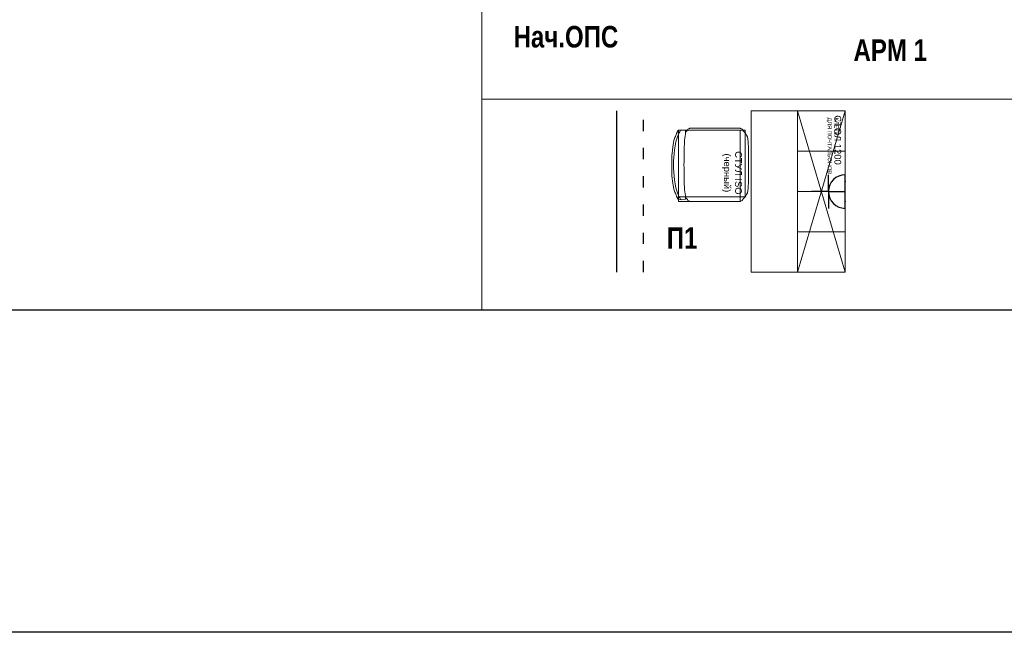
# Model space of a CAD drawing. Header units: millimetres. Extents: x -714384 to 30604203, y -92609 to 65084.
# Tile 13 of 256: x -77943 to -70619, y -57790 to -53234. Entities that reach past the tile are written whole.
import ezdxf

# ---------------------------------------------------------------- set-up
doc = ezdxf.new("R2010")
doc.units = ezdxf.units.MM
doc.linetypes.add('ACAD_ISO03W100', pattern=[30, 12, -18])
doc.layers.get('0').update_dxf_attribs({"lineweight": 0})
doc.layers.get('Defpoints').update_dxf_attribs({"color": 30})
doc.layers.add('06_АР_Мебель', color=4, linetype='Continuous', lineweight=9)
doc.layers.add('17_АР_Текст', color=235, linetype='Continuous', lineweight=0)
doc.layers.add('1. ПОДЛОЖКА', color=7, linetype='Continuous', lineweight=0, true_color=0x9b9292)
doc.layers.add('ЭОМ', color=7, linetype='Continuous')
doc.styles.add('_ТЕКСТОВЫЙ', font='arial.ttf', dxfattribs={"width": 0.8})
doc.styles.add('HVAC_AEP', font='arial.ttf')
doc.styles.get("Standard").update_dxf_attribs({"font": 'arial.ttf'})

# ---------------------------------------------------------------- blocks, each defined once
blk = doc.blocks.new('*T195')
at = {"color": 0, "linetype": 'ByBlock', "lineweight": -2, "transparency": 16777216}
for p, q in [((0, 0), (8500, 0)), ((0, 0), (0, -27939.3)), ((8500, 0), (8500, -27939.3)), ((0, -469.7), (8500, -469.7)), ((4500, -469.7), (4500, -27939.3)), ((0, -4969.7), (8500, -4969.7)), ((0, -9469.7), (8500, -9469.7)), ((0, -13269.7), (8500, -13269.7)), ((0, -16669.7), (8500, -16669.7)), ((0, -20469.7), (8500, -20469.7)), ((0, -24269.7), (8500, -24269.7)), ((0, -26370.4), (8500, -26370.4)), ((0, -27939.3), (8500, -27939.3))]:
    blk.add_line(p, q, dxfattribs=at)
at = {"color": 0, "lineweight": 15, "transparency": 16777216, "style": 'HVAC_AEP'}
for s, insert, char_height, width, attachment_point in [('{\\H0.83333x;\\C256;Готовые блоки (Барьеры, АРМ, Почтальоны)}', (4250, -234.8), 300, 8497, 5), ('{\\fCalibri|b0|i0|c204|p34;\\C256;Группа блоков 1200\\P\\PПо невозможности разместить стандартный барьер для приёма посылок, применить откидную столешницу для МГН}', (4550, -2719.7), 250, 3900, 4), ('{\\fCalibri|b0|i0|c204|p34;\\C256;Группа блоков 1400\\P\\PПо невозможности разместить стандартный барьер для приёма посылок, применить откидную столешницу для МГН}', (4550, -7219.7), 250, 3900, 4), ('{\\fCalibri|b0|i0|c204|p34;\\C256;Группа блоков \\P\\PПочта банк 1400}', (4550, -11369.7), 250, 3900, 4), ('{\\fCalibri|b0|i0|c204|p34;\\C256;Группа блоков \\P\\PПочта банк 1200}', (4550, -14969.7), 250, 3900, 4), ('{\\C256;ГРУППА МЕБЕЛИ ЦСУ (ЦЕНТР СОЦИАЛЬНЫХ УСЛУГ)\\P\\PЕсли не помещается в кабинете можно установить в клиентском зале }', (4550, -18569.7), 250, 3900, 4), ('{\\C256;ГРУППА МЕБЕЛИ ЦСУ (ЦЕНТР СОЦИАЛЬНЫХ УСЛУГ)\\P\\P\\fCalibri|b0|i0|c204|p34;Если нет места на стол 1400 ставим выноску на стол МГН 1200}', (4550, -22369.7), 250, 3900, 4), ('Группа блоков АРМ\\P^JНАЧ.ОПС^JСортировщик', (4550, -25320), 250, 3900, 4), ('{\\fCalibri|b0|i0|c204|p34;\\C256;Группа блоков \\P\\PПочтальоны}', (4550, -27154.9), 250, 3900, 4)]:
    blk.add_mtext(s, dxfattribs=dict(at, insert=insert, char_height=char_height, width=width, attachment_point=attachment_point))
blk = doc.blocks.new('Стул')
at = {"layer": '06_АР_Мебель'}
for p, q in [((-272.5, 457.5), (-272.5, 187.5)), ((272.5, 457.5), (272.5, 187.5)), ((-260.4, 74.5), (-255.7, 101.9)), ((-258.2, 50.5), (-260.4, 74.5)), ((260.4, 74.5), (255.7, 101.9)), ((258.2, 50.5), (260.4, 74.5))]:
    blk.add_line(p, q, dxfattribs=at)
for points, knots in [([(-272.5, 457.5), (-272.4, 472.1), (-272.3, 489), (-272.4, 507.5), (-270, 520.3), (-248.9, 535.6), (-217.5, 565.6), (-133.5, 573.3), (-44.5, 572.4), (0, 571.9)], [8.626658, 8.626658, 8.626658, 8.626658, 52.521027, 59.234811, 64.047752, 90.891923, 131.116467, 194.375748, 330.080561, 330.080561, 330.080561, 330.080561]), ([(272.5, 457.5), (272.4, 472.1), (272.3, 489), (272.4, 507.5), (270, 520.3), (248.9, 535.6), (217.5, 565.6), (133.5, 573.3), (44.5, 572.4), (0, 571.9)], [8.626658, 8.626658, 8.626658, 8.626658, 52.521027, 59.234811, 64.047752, 90.891923, 131.116467, 194.375748, 330.080561, 330.080561, 330.080561, 330.080561]), ([(-272.5, 187.5), (-272.4, 172.9), (-272.3, 156), (-272.4, 137.5), (-270, 124.8), (-256.8, 115.2), (-246.3, 106.2), (-242.9, 103.4)], [8.626658, 8.626658, 8.626658, 8.626658, 52.521027, 59.234811, 64.047752, 90.891923, 104.088874, 104.088874, 104.088874, 104.088874]), ([(272.5, 187.5), (272.4, 172.9), (272.3, 156), (272.4, 137.5), (270, 124.8), (256.8, 115.2), (246.3, 106.2), (242.9, 103.4)], [8.626658, 8.626658, 8.626658, 8.626658, 52.521027, 59.234811, 64.047752, 90.891923, 104.088874, 104.088874, 104.088874, 104.088874]), ([(-260.4, 74.5), (-253.9, 62.9), (-172.6, 20.5), (-68.1, 14.1), (-0.3, 14.7), (-0.3, 14.7), (-0.3, 14.7), (-0.3, 14.7), (-0.2, 14.7), (-0.1, 14.7), (0, 14.7)], [260.49779, 260.49779, 260.49779, 260.49779, 300.495976, 508.274753, 508.274753, 508.274753, 508.27557, 508.27557, 508.27557, 508.603601, 508.603601, 508.603601, 508.603601]), ([(-0.3, 91.4), (-31.7, 92), (-98.1, 93.3), (-182.2, 94.1), (-246.1, 105.1), (-255.7, 101.9)], [0, 0, 0, 0, 90.957455, 191.98862, 225.938775, 225.938775, 225.938775, 225.938775]), ([(260.4, 74.5), (253.9, 62.9), (172.6, 20.5), (68.1, 14.1), (0.3, 14.7), (0.3, 14.7), (0.3, 14.7), (0.3, 14.7), (0.2, 14.7), (0.1, 14.7), (0, 14.7)], [260.49779, 260.49779, 260.49779, 260.49779, 300.495976, 508.274753, 508.274753, 508.274753, 508.27557, 508.27557, 508.27557, 508.603601, 508.603601, 508.603601, 508.603601]), ([(0.3, 91.4), (31.7, 92), (121.8, 93.3), (182.2, 94.1), (246.1, 105.1), (255.7, 101.9)], [0, 0, 0, 0, 90.957455, 191.98862, 225.938775, 225.938775, 225.938775, 225.938775]), ([(-258.2, 50.5), (-257.5, 50), (-256.8, 49.5), (-253.8, 47.4), (-251.5, 45.9), (-246.9, 43.2), (-244.6, 42), (-240.4, 39.9), (-238.5, 39), (-235.7, 37.7), (-234.7, 37.2), (-231.1, 35.6), (-228.6, 34.5), (-220.9, 31.2), (-215.8, 29.2), (-200.4, 23.5), (-190.2, 20.1), (-160.2, 11.7), (-140.4, 7.8), (-77.4, 2.5), (-57.9, 1.1), (-25.6, 0), (-12.9, -0.1), (-0.2, 0), (-0.2, 0), (-0.2, 0), (-0.2, 0), (-0.1, 0), (-0.1, 0), (0, 0)], [277.161154, 277.161154, 277.161154, 277.161154, 279.234061, 279.234061, 285.775653, 285.775653, 292.317245, 292.317245, 297.582633, 297.582633, 300.513609, 300.513609, 308.017478, 308.017478, 323.025215, 323.025215, 353.040689, 353.040689, 411.428043, 411.428043, 469.815397, 469.815397, 508.274753, 508.274753, 508.274753, 508.275601, 508.275601, 508.275601, 508.478317, 508.478317, 508.478317, 508.478317]), ([(258.2, 50.5), (257.5, 50), (256.8, 49.5), (253.8, 47.4), (251.5, 45.9), (246.9, 43.2), (244.6, 42), (240.4, 39.9), (238.5, 39), (235.7, 37.7), (234.7, 37.2), (231.1, 35.6), (228.6, 34.5), (220.9, 31.2), (215.8, 29.2), (200.4, 23.5), (190.2, 20.1), (160.2, 11.7), (140.4, 7.8), (101.1, 2.5), (57.9, 1.1), (25.6, 0), (12.9, -0.1), (0.2, 0), (0.2, 0), (0.2, 0), (0.2, 0), (0.1, 0), (0.1, 0), (0, 0)], [277.161154, 277.161154, 277.161154, 277.161154, 279.234061, 279.234061, 285.775653, 285.775653, 292.317245, 292.317245, 297.582633, 297.582633, 300.513609, 300.513609, 308.017478, 308.017478, 323.025215, 323.025215, 353.040689, 353.040689, 411.428043, 411.428043, 469.815397, 469.815397, 508.274753, 508.274753, 508.274753, 508.275601, 508.275601, 508.275601, 508.478317, 508.478317, 508.478317, 508.478317])]:
    blk.add_open_spline(points, degree=3, knots=knots, dxfattribs=at)
at = {"layer": '1. ПОДЛОЖКА'}
blk.add_lwpolyline([(237.8, 545.9), (-258.2, 545.9), (-258.2, 50.5), (237.8, 50.5)], close=True, dxfattribs=at)
at = {"flags": 1}
for tag, p in [('КОД_ОБОРУДОВАНИЯ', (13.3, 666.9)), ('ДОП_ИНФОРМАЦИЯ', (13.3, 614.7)), ('ДОГОВОР', (260.5, 569.2))]:
    blk.add_attdef(tag, p, '', height=25, dxfattribs=at)
at = {"layer": '06_АР_Мебель', "insert": (59.8, 447.9), "char_height": 50, "attachment_point": 5}
blk.add_mtext_dynamic_manual_height_columns('{\\C7;СТУЛ ISO\\P(черный)}', width=541.824, gutter_width=12.5, heights=[0], dxfattribs=at)
blk = doc.blocks.new('Стол 1200')
at = {"layer": '06_АР_Мебель'}
for p, q in [((0, -700), (0, 0)), ((0, 0), (1200, 0)), ((1200, 0), (1200, -700)), ((1200, -700), (0, -700))]:
    blk.add_line(p, q, dxfattribs=at)
at = {"flags": 1}
for tag, p in [('КОД_ОБОРУДОВАНИЯ', (28.5, 151)), ('ДОП_ИНФОРМАЦИЯ', (28.5, 98.8)), ('ДОГОВОР', (26.2, 44.6))]:
    blk.add_attdef(tag, p, '', height=25, dxfattribs=at)
at = {"layer": '06_АР_Мебель', "insert": (32.9, -30.3), "char_height": 50, "attachment_point": 1}
blk.add_mtext_dynamic_manual_height_columns('{\\C7;СТОЛ 1200}', width=500, gutter_width=12.5, heights=[0], dxfattribs=at)
blk = doc.blocks.new('Клеть для почтальонов')
at = {"layer": '06_АР_Мебель', "linetype": 'Continuous'}
for p, q in [((0, -354), (0, 0)), ((0, 0), (1200, 0)), ((1200, 0), (0, -354)), ((0, 0), (1200, -354)), ((0, 0), (0, -50)), ((300, 0), (300, -180.5)), ((600, 0), (600, -354)), ((900, 0), (900, -354)), ((1200, -354), (1200, 0)), ((300, -180.5), (300, -354)), ((0, -354), (1200, -354))]:
    blk.add_line(p, q, dxfattribs=at)
at = {"flags": 1}
for tag, p in [('КОД_ОБОРУДОВАНИЯ', (1.8, 155.4)), ('ДОГОВОР', (-1.9, 48.7)), ('ДОП_ИНФОРМАЦИЯ', (1.8, 103.3))]:
    blk.add_attdef(tag, p, '', height=25, dxfattribs=at)
at = {"layer": '06_АР_Мебель', "linetype": 'Continuous', "insert": (50, -50), "char_height": 30, "attachment_point": 1}
blk.add_mtext_dynamic_manual_height_columns('{\\C7;КЛЕТЬ \\PДЛЯ ПОЧТАЛЬОНОВ}', width=477.042, gutter_width=12.5, heights=[0], dxfattribs=at)
blk = doc.blocks.new('A$C21545FF3')
at = {"layer": 'ЭОМ', "color": 0, "linetype": 'Continuous', "lineweight": 30}
for p, q in [((-125, 125), (-125, 250)), ((-125, 125), (-250, 125)), ((-125, 125), (0, 125)), ((-125, 125), (-125, 0)), ((-250, 0), (0, 0))]:
    blk.add_line(p, q, dxfattribs=at)
blk.add_arc((-125, 0), 125, 0, 180, dxfattribs=at)
for p in [(-200, 0), (-50, 0)]:
    blk.add_point(p, dxfattribs=at)
blk = doc.blocks.new('*U1074')
at = {"layer": '1. ПОДЛОЖКА'}
for points in [[(-0.3, 0), (1200, 0), (1200, -700), (-0.3, -700)], [(673.5, -781.6), (143.3, -781.6), (143.3, -1240.5), (673.5, -1240.5)]]:
    blk.add_lwpolyline(points, close=True, dxfattribs=at)
at = {"layer": 'Defpoints', "color": 251, "linetype": 'ACAD_ISO03W100', "ltscale": 7}
blk.add_line((1200, -1500), (0, -1500), dxfattribs=at)
at = {"layer": 'Defpoints', "color": 251}
blk.add_line((1200, -1700), (0, -1700), dxfattribs=at)
for name, p in [('Стол 1200', (0, 0)), ('Стул', (401.5, -1291.1))]:
    blk.add_blockref(name, p)
at = {"color": 7, "linetype": 'Continuous'}
blk.add_blockref('Клеть для почтальонов', (0, 0), dxfattribs=at)
at = {"layer": '06_АР_Мебель', "lineweight": 15, "rotation": 180}
blk.add_blockref('A$C21545FF3', (475, 0), dxfattribs=at)

msp = doc.modelspace()

# ---------------------------------------------------------------- linework, layer by layer
at = {"layer": 'Defpoints', "color": 1}
msp.add_lwpolyline([(-158394.8, -24951.8), (39622.9, -24951.8), (39622.9, -57789.5), (-158394.8, -57789.5)], close=True, dxfattribs=at)
at = {"layer": 'Defpoints'}
msp.add_lwpolyline([(39622.9, -55394.4), (-153407.1, -55394.4)], dxfattribs=at)

# ---------------------------------------------------------------- block references
msp.add_blockref('*T195', (-74504.5, -27455.1))
at = {"lineweight": 35, "rotation": 270}
msp.add_blockref('*U1074', (-71802, -53912.1), dxfattribs=at)

# ---------------------------------------------------------------- texts
at = {"layer": '17_АР_Текст', "lineweight": 18, "char_height": 160, "attachment_point": 1, "style": '_ТЕКСТОВЫЙ'}
for s, width, heights, insert in [('{\\fArial|b1|i0|c204|p34;Нач.ОПС}', 1496.999, [553.7], (-74269, -53281)), ('{\\fArial|b1|i0|c204|p34;АРМ 1}', 944.006, [377.1], (-71740.5, -53380.8))]:
    msp.add_mtext_dynamic_manual_height_columns(s, width=width, gutter_width=175000, heights=heights, dxfattribs=dict(at, insert=insert))
at = {"layer": '17_АР_Текст', "insert": (-73129.2, -54778.1), "char_height": 160, "attachment_point": 1, "style": '_ТЕКСТОВЫЙ'}
msp.add_mtext_dynamic_manual_height_columns('{\\fArial|b1|i0|c204|p34;П1}', width=567.426, gutter_width=175000, heights=[504.5], dxfattribs=at)

doc.saveas('drawing.dxf')
